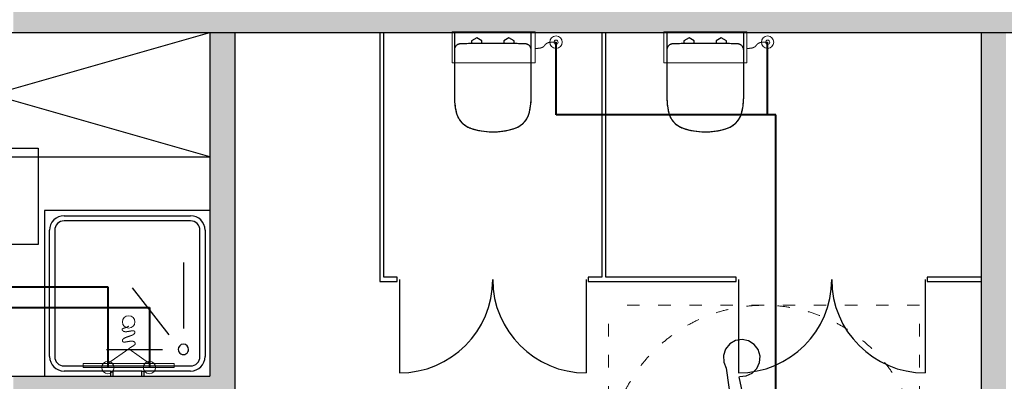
# Model space of a CAD drawing. Header units: millimetres. Extents: x 3698380 to 4312681, y 939872 to 1104488.
# Tile 12 of 93: x 3861445 to 3866192, y 1049526 to 1051271. Entities that reach past the tile are written whole.
import ezdxf

# ---------------------------------------------------------------- set-up
doc = ezdxf.new("R2010")
doc.units = ezdxf.units.MM
doc.header["$LTSCALE"] = 10
for name, pattern in [('ACAD_ISO03W100', [30, 12, -18]), ('CENTER', [2, 1.25, -0.25, 0.25, -0.25]), ('H2OCW', [0]), ('H2OHW', [371.354, 250.4, -60.35, 0.254, -60.35])]:
    doc.linetypes.add(name, pattern=pattern)
for name, color, linetype, lineweight in [('0 20 cienka', 8, 'Continuous', 20), ('A-DOOR', 7, 'Continuous', 9), ('SAN_Odbiorniki H2O na rzucie', 7, 'Continuous', 13), ('SAN_Przewody ciepłej wody H2O na rzucie', 1, 'Continuous', 40), ('SAN_Przewody zimnej wody H2O na rzucie', 5, 'Continuous', 40), ('SAN_Przybory H2O na rzucie', 7, 'Continuous', 13)]:
    doc.layers.add(name, color=color, linetype=linetype, lineweight=lineweight)
for name, color, linetype in [('15_LINIA_CIENKA', 1, 'Continuous'), ('A_bloki', 252, 'Continuous'), ('A_kreskowanie', 8, 'Continuous'), ('A_opis_pom', 3, 'Continuous'), ('A_sc_proj', 2, 'Continuous'), ('A_wymiary', 1, 'Continuous'), ('MUREK', 6, 'Continuous'), ('SAN_Piony H2O na rzucie', 8, 'Continuous'), ('W', 8, 'CENTER')]:
    doc.layers.add(name, color=color, linetype=linetype)

# ---------------------------------------------------------------- blocks, each defined once
blk = doc.blocks.new('Brodzik - 80x80-V10-1 PIĘTRO')
at = {"layer": 'A_bloki'}
for p, q in [((-39.82, -40), (-39.82, 40)), ((40, 40), (-39.82, 40)), ((-8.1, 40), (-8.1, 37.5)), ((-6.9, 37.5), (-6.9, 40)), ((6.9, 40), (6.9, 37.5)), ((8.1, 37.5), (8.1, 40)), ((40, -40), (40, 40)), ((-30.5, 37.5), (-8.08, 37.5)), ((30.5, 35), (-30.5, 35)), ((-8.1, 37.5), (-8.08, 37.5)), ((-6.9, 37.5), (-8.1, 37.5)), ((-6.92, 37.5), (-6.9, 37.5)), ((-6.92, 37.5), (6.92, 37.5)), ((6.9, 37.5), (6.92, 37.5)), ((8.1, 37.5), (6.9, 37.5)), ((8.08, 37.5), (8.1, 37.5)), ((8.08, 37.5), (30.5, 37.5)), ((-37.5, -30.5), (-37.5, 30.5)), ((-35, 30.5), (-35, -30.5)), ((35, -30.5), (35, 30.5)), ((37.5, 30.5), (37.5, -30.5)), ((10, 27), (-17, 27)), ((-2.3, -2.7), (-19.93, 19.93)), ((-27, -15), (-27, 17)), ((-30.5, -35), (30.5, -35)), ((30.5, -37.5), (-30.5, -37.5)), ((-39.82, -40), (40, -40))]:
    blk.add_line(p, q, dxfattribs=at)
for centre, radius, start, end in [((-30.5, 30.5), 7, 90, 180), ((-30.5, 30.5), 4.5, 90, 180), ((30.5, 30.5), 7, 0, 90), ((30.5, 30.5), 4.5, 360, 90), ((-27, 27), 2.5, 360, 180), ((-27, 27), 2.5, 180, 360), ((-30.5, -30.5), 7, 180, 270), ((-30.5, -30.5), 4.5, 180, 270), ((30.5, -30.5), 7, 270, 0), ((30.5, -30.5), 4.5, 270, 0)]:
    blk.add_arc(centre, radius, start, end, dxfattribs=at)
blk = doc.blocks.new('BS_WC WISZĄCE 2 - PlumbingFixture_GroheLimited_EuroCeramicFloorstandingWC_39329000_METRIC - 39329000-V9-1 PIĘTRO')
at = {"layer": 'A_bloki'}
for p, q in [((-18.54, 30.72), (-18.54, 8.6)), ((18.54, 8.6), (18.54, 30.72)), ((-18.54, 8.6), (-18.54, 0)), ((-10.24, 5.43), (-10.24, 4.1)), ((-5.26, 4.1), (-5.26, 5.36)), ((5.26, 5.36), (5.26, 4.1)), ((10.24, 4.1), (10.24, 5.43)), ((18.54, 0), (18.54, 8.6)), ((-18.54, 0), (18.54, 0)), ((-10.24, 4.1), (-7.75, 2.67)), ((-7.75, 2.67), (-5.26, 4.1)), ((5.26, 4.1), (7.75, 2.67)), ((7.75, 2.67), (10.24, 4.1))]:
    blk.add_line(p, q, dxfattribs=at)
at = {"layer": 'A_bloki', "flags": 128}
for points in [[(-5.51, 47.56), (-6.16, 47.45), (-7.45, 47.18), (-8.73, 46.86), (-9.99, 46.48), (-10.72, 46.24)], [(-0.07, 48.03), (-0.93, 48.02), (-2.25, 47.96), (-3.56, 47.84), (-4.86, 47.67), (-5.36, 47.59)], [(10.72, 46.24), (9.47, 46.64), (8.2, 47), (6.92, 47.3), (5.63, 47.55), (4.32, 47.75), (3.02, 47.89), (1.7, 47.99), (0.39, 48.03), (0.06, 48.03)], [(-10.72, 46.24), (-11.12, 46.09), (-11.52, 45.93), (-11.91, 45.75), (-12.29, 45.55), (-12.67, 45.34), (-13.03, 45.12), (-13.39, 44.88), (-13.74, 44.62), (-14.07, 44.36), (-14.4, 44.07), (-14.71, 43.78), (-15.01, 43.48), (-15.3, 43.16), (-15.58, 42.83), (-15.84, 42.49), (-16.09, 42.14), (-16.33, 41.78), (-16.55, 41.41), (-16.75, 41.03), (-16.94, 40.65), (-17.12, 40.26), (-17.28, 39.86), (-17.42, 39.45), (-17.55, 39.04), (-17.66, 38.63), (-17.71, 38.38)], [(17.71, 38.38), (17.61, 38.8), (17.5, 39.21), (17.36, 39.62), (17.21, 40.03), (17.05, 40.42), (16.87, 40.81), (16.67, 41.19), (16.46, 41.57), (16.23, 41.93), (15.99, 42.29), (15.74, 42.63), (15.47, 42.97), (15.19, 43.29), (14.89, 43.6), (14.58, 43.91), (14.27, 44.19), (13.94, 44.47), (13.59, 44.73), (13.24, 44.98), (12.88, 45.21), (12.51, 45.43), (12.14, 45.63), (11.75, 45.82), (11.36, 46), (10.96, 46.15), (10.72, 46.24)], [(-17.71, 38.38), (-17.99, 36.98), (-18.21, 35.57), (-18.31, 34.71)], [(18.32, 34.67), (18.29, 35.01), (18.09, 36.42), (17.83, 37.83), (17.71, 38.38)], [(-18.34, 34.48), (-18.38, 34.14), (-18.49, 32.72), (-18.54, 31.29), (-18.54, 30.72)], [(18.54, 30.72), (18.52, 32.15), (18.43, 33.58), (18.34, 34.44)]]:
    blk.add_lwpolyline(points, dxfattribs=at)
at = {"layer": 'A_bloki'}
for centre, radius, start, end in [((0, 15.11), 32.92, 70.9942, 109.0058), ((-7.22, 36.08), 10.74, 109.0058, 167.6399), ((7.22, 36.08), 10.74, 12.3601, 70.9942), ((17.25, 30.72), 35.79, 167.6399, 180), ((-17.25, 30.72), 35.79, 360, 12.3601), ((-15.44, 8.6), 3.1, 180, 214.986), ((15.44, 8.6), 3.1, 325.014, 360)]:
    blk.add_arc(centre, radius, start, end, dxfattribs=at)
for points, knots in [([(-17.98, 6.82), (-17.87, 6.66), (-17.62, 6.36), (-17.24, 6.08), (-16.96, 5.92), (-16.79, 5.84), (-16.66, 5.79), (-16.53, 5.74), (-16.4, 5.69), (-16.27, 5.66), (-16.13, 5.63), (-15.99, 5.6), (-15.8, 5.58), (-15.66, 5.56), (-15.56, 5.56)], [-1, -1, -1, -1, -0.8, -0.6, -0.5, -0.45, -0.4, -0.35, -0.3, -0.25, -0.2, -0.15, -0.1, 0, 0, 0, 0]), ([(15.56, 5.56), (15.7, 5.57), (15.89, 5.58), (16.1, 5.62), (16.23, 5.65), (16.4, 5.69), (16.57, 5.75), (16.7, 5.8), (16.89, 5.88), (17.2, 6.05), (17.62, 6.36), (17.87, 6.66), (17.98, 6.82)], [-1, -1, -1, -1, -0.85, -0.8125, -0.775, -0.7, -0.625, -0.5875, -0.55, -0.4, -0.2, 0, 0, 0, 0])]:
    blk.add_open_spline(points, degree=3, knots=knots, dxfattribs=at)
blk.add_open_spline([(-15.56, 5.56), (-14.52, 5.52), (-12.45, 5.46), (-9.34, 5.4), (-6.23, 5.35), (-3.12, 5.33), (0, 5.33), (3.11, 5.33), (6.23, 5.35), (9.34, 5.4), (12.45, 5.46), (14.52, 5.52), (15.56, 5.56)], degree=3, dxfattribs=at)
blk = doc.blocks.new('Drzwi-dwuskrzydłowe-panelowe - D 80x200 OŚCIEŻNICA-1 DRZWI-5-976485-1 PIĘTRO')
at = {"layer": 'A_bloki'}
for p, q in [((-45, 0), (-45, -45)), ((45, 0), (45, -45))]:
    blk.add_line(p, q, dxfattribs=at)
for centre, start, end in [((-45, 0), 270, 0), ((45, 0), 180, 270)]:
    blk.add_arc(centre, 45, start, end, dxfattribs=at)
blk = doc.blocks.new('A$C39F57054')
at = {"layer": '15_LINIA_CIENKA', "color": 8, "lineweight": 25}
for p, q in [((21.78, 79.55), (19.47, 78.21)), ((24.42, 79.99), (21.78, 79.55)), ((27.04, 79.47), (24.42, 79.99)), ((29.31, 78.06), (27.04, 79.47)), ((17.79, 76.13), (16.95, 73.6)), ((19.47, 78.21), (17.79, 76.13)), ((30.93, 75.93), (29.31, 78.06)), ((31.69, 73.37), (30.93, 75.93)), ((16.95, 73.6), (17.06, 70.93)), ((31.5, 70.7), (31.69, 73.37)), ((17.06, 70.93), (18.1, 68.47)), ((18.1, 68.47), (22.27, 37.34)), ((28.47, 66.41), (30.38, 68.28)), ((30.38, 68.28), (31.5, 70.7)), ((25.53, 54.23), (23.33, 65.02)), ((23.35, 65.19), (26.02, 65.33)), ((26.02, 65.33), (28.47, 66.41)), ((45.01, 54.15), (25.53, 54.23)), ((45, 49.89), (45.01, 54.15)), ((11.91, 47.86), (7.93, 44.7)), ((16.44, 50.18), (11.91, 47.86)), ((16.44, 50.18), (16.95, 46.37)), ((27.96, 42.35), (26.4, 49.97)), ((26.4, 49.97), (45, 49.89)), ((7.93, 44.7), (4.64, 40.82)), ((13.02, 44.12), (9.62, 41.12)), ((16.95, 46.37), (13.02, 44.12)), ((4.64, 40.82), (2.16, 36.38)), ((9.62, 41.12), (6.9, 37.49)), ((52.21, 42.25), (27.96, 42.35)), ((57.02, 22.69), (52.21, 42.25)), ((2.16, 36.38), (0.59, 31.55)), ((6.9, 37.49), (4.97, 33.4)), ((22.27, 37.34), (48.72, 37.23)), ((48.72, 37.23), (55.24, 13.3)), ((4.97, 33.4), (3.91, 28.99)), ((0.59, 31.55), (0, 26.5)), ((3.91, 28.99), (3.76, 24.47)), ((0, 26.5), (0.4, 21.43)), ((3.76, 24.47), (4.53, 20)), ((65.68, 24.58), (57.02, 22.69)), ((67.54, 17.02), (65.68, 24.58)), ((0.4, 21.43), (1.78, 16.53)), ((4.53, 20), (6.19, 15.79)), ((46.3, 16.77), (47.74, 21.06)), ((51.37, 20.24), (47.74, 21.06)), ((49.76, 15.42), (51.37, 20.24)), ((1.78, 16.53), (4.08, 12)), ((44.01, 12.86), (46.3, 16.77)), ((55.24, 13.3), (67.54, 17.02)), ((4.08, 12), (7.23, 8)), ((6.19, 15.79), (8.66, 11.99)), ((8.66, 11.99), (11.85, 8.78)), ((40.98, 9.49), (44.01, 12.86)), ((47.25, 11), (49.76, 15.42)), ((7.23, 8), (11.09, 4.69)), ((11.85, 8.78), (15.62, 6.27)), ((37.34, 6.8), (40.98, 9.49)), ((43.92, 7.15), (47.25, 11)), ((11.09, 4.69), (15.52, 2.2)), ((15.62, 6.27), (19.83, 4.58)), ((19.83, 4.58), (24.28, 3.77)), ((28.81, 3.89), (33.22, 4.91)), ((33.22, 4.91), (37.34, 6.8)), ((35.37, 1.74), (39.91, 4.02)), ((39.91, 4.02), (43.92, 7.15)), ((15.52, 2.2), (20.35, 0.61)), ((20.35, 0.61), (25.4, 0)), ((24.28, 3.77), (28.81, 3.89)), ((25.4, 0), (30.47, 0.38)), ((30.47, 0.38), (35.37, 1.74))]:
    blk.add_line(p, q, dxfattribs=at)
at = {"layer": 'W', "color": 8, "linetype": 'Continuous', "ltscale": 4}
blk.add_line((21.69, 41.7), (10.28, 41.7), dxfattribs=at)
blk = doc.blocks.new('d')
at = {"layer": 'A_kreskowanie', "ltscale": 2}
h = blk.add_hatch(color=252, dxfattribs=at)
h.dxf.hatch_style = 1
h.paths.add_polyline_path([(3731432.76, 791007.02), (3731312.76, 791007.02), (3731312.76, 789647.02), (3731432.76, 789647.02)])
h.paths.add_polyline_path([(3732874.74, 789327.02), (3732874.74, 789347.02), (3731432.76, 789347.02), (3731432.76, 789227.02), (3732874.74, 789227.02)])
h.paths.add_polyline_path([(3732754.74, 789227.02), (3732634.74, 789227.02), (3732634.74, 789127.02), (3732754.74, 789127.02)])
h.paths.add_polyline_path([(3734281.53, 789347.02), (3733874.74, 789347.02), (3733874.74, 789227.02), (3734281.53, 789227.02)])
h.paths.add_polyline_path([(3734161.53, 791007.02), (3734041.53, 791007.02), (3734041.53, 790927.02), (3734041.53, 790357.02), (3734041.53, 789347.02), (3734161.53, 789347.02)])
h.paths.add_polyline_path([(3736381.9, 791007.02), (3736261.9, 791007.02), (3736261.9, 789347.02), (3735463.65, 789347.02), (3735314.74, 789347.02), (3735314.74, 789227.02), (3736381.9, 789227.02)])
h.paths.add_polyline_path([(3735583.65, 789227.02), (3735463.65, 789227.02), (3735463.65, 787727.02), (3735583.65, 787727.02)])
h.paths.add_polyline_path([(3732754.74, 788122.56), (3732634.74, 788122.56), (3732634.74, 787727.02), (3732754.74, 787727.02)])
h.paths.add_polyline_path([(3731432.76, 789527.02), (3731312.76, 789527.02), (3731312.76, 787727.02), (3731432.76, 787727.02)])
h.paths.add_polyline_path([(3730049.12, 787727.02), (3729235.08, 787727.02), (3729235.08, 787627.02), (3729285.08, 787627.02), (3729285.08, 787527.02, 0.0278424), (3729290.65, 787427.02), (3730049.12, 787427.02)])
h.paths.add_polyline_path([(3729285.08, 787527.02), (3729235.08, 787527.02), (3729235.08, 787427.02), (3729290.65, 787427.02, -0.0278424)], flags=17)
h.paths.add_polyline_path([(3729285.08, 787627.02), (3729235.08, 787627.02), (3729235.08, 787527.02), (3729285.08, 787527.02)], flags=17)
h.paths.add_polyline_path([(3729114.74, 784607.02), (3728714.74, 784607.02), (3728714.74, 783607.02), (3729114.74, 783607.02)])
h.paths.add_polyline_path([(3729220.66, 783607.02), (3729114.74, 783607.02), (3729114.74, 783487.02), (3729220.66, 783487.02)])
h.paths.add_polyline_path([(3729309.74, 783607.02), (3729220.66, 783607.02), (3729220.66, 783487.02), (3729309.74, 783487.02)])
h.paths.add_polyline_path([(3732204.74, 783607.02), (3730709.74, 783607.02), (3730709.74, 783487.02), (3732204.74, 783487.02)])
h.paths.add_polyline_path([(3732324.74, 783707.02), (3732204.74, 783707.02), (3732204.74, 781627.02), (3732324.74, 781627.02)])
h.paths.add_polyline_path([(3735344.74, 786027.02), (3735224.74, 786027.02), (3732324.74, 786027.02), (3732324.74, 785907.02), (3735224.74, 785907.02), (3735224.74, 781627.02), (3735344.74, 781627.02)])
h.paths.add_polyline_path([(3744114.74, 791127.02), (3735314.74, 791127.02), (3735314.74, 791007.02), (3744114.74, 791007.02)])
h.paths.add_polyline_path([(3740100.05, 791007.02), (3739980.05, 791007.02), (3739980.05, 787727.02), (3740100.05, 787727.02)])
h.paths.add_polyline_path([(3742214.74, 791007.02), (3742094.74, 791007.02), (3742094.74, 787727.02), (3742214.74, 787727.02)])
h.paths.add_polyline_path([(3727024.74, 793327.02), (3726904.74, 793327.02), (3726904.74, 789127.02), (3727024.74, 789127.02)])
at = {"layer": '0 20 cienka', "color": 252, "linetype": 'ACAD_ISO03W100', "ltscale": 0.5}
for p, q in [((3738182.91, 788189.98), (3738182.91, 789689.98)), ((3739682.91, 789689.98), (3738182.91, 789689.98)), ((3739682.91, 788189.98), (3739682.91, 789689.98))]:
    blk.add_line(p, q, dxfattribs=at)
blk.add_circle((3738932.91, 788939.98), 750, dxfattribs=at)
at = {"layer": 'A_bloki', "color": 252, "linetype": 'Continuous'}
for p, q in [((3734161.53, 790407.02), (3736261.9, 791007.02)), ((3736261.9, 790407.02), (3734161.53, 791007.02))]:
    blk.add_line(p, q, dxfattribs=at)
blk.add_lwpolyline([(3734161.53, 790407.02), (3736261.9, 790407.02)], dxfattribs=at)
at = {"layer": 'A_opis_pom', "color": 252, "ltscale": 2}
blk.add_lwpolyline([(3734664.59, 790448.31), (3735433.52, 790448.31), (3735433.52, 789982.89), (3734664.59, 789982.89)], close=True, dxfattribs=at)
at = {"layer": 'A_sc_proj', "color": 252, "ltscale": 2}
for p, q in [((3736261.9, 791007.02), (3736261.9, 789347.02)), ((3736381.9, 791007.02), (3736381.9, 789227.02)), ((3736381.9, 791007.02), (3736381.9, 789227.02)), ((3739980.05, 791007.02), (3739980.05, 787727.02)), ((3735281.53, 789347.02), (3736261.9, 789347.02))]:
    blk.add_line(p, q, dxfattribs=at)
blk.add_lwpolyline([(3729114.74, 791007.02), (3744114.74, 791007.02)], dxfattribs=at)
at = {"layer": 'A_sc_proj', "color": 252}
for points in [[(3737080.51, 791007.02), (3737080.51, 789805.19), (3737165.14, 789805.19), (3737165.14, 789825.19), (3737100.51, 789825.19), (3737100.51, 791007.02)], [(3738150.51, 791007.02), (3738150.51, 789825.19), (3738085.14, 789825.19), (3738085.14, 789805.19), (3738799.14, 789805.19), (3738799.14, 789825.19), (3738170.51, 789825.19), (3738170.51, 791007.02)], [(3739980.05, 789825.19), (3739719.14, 789825.19), (3739719.14, 789805.19), (3739980.05, 789805.19)]]:
    blk.add_lwpolyline(points, dxfattribs=at)
at = {"layer": 'A-DOOR', "color": 252, "xscale": 10, "yscale": 10, "zscale": 10}
for p in [(3737625.14, 789813.59), (3739259.14, 789813.59)]:
    blk.add_blockref('Drzwi-dwuskrzydłowe-panelowe - D 80x200 OŚCIEŻNICA-1 DRZWI-5-976485-1 PIĘTRO', p, dxfattribs=at)
at = {"layer": 'A_bloki', "color": 252, "xscale": 10, "yscale": 10, "zscale": 10, "rotation": 180}
for p in [(3737625.51, 791007.02), (3738649.51, 791007.02)]:
    blk.add_blockref('BS_WC WISZĄCE 2 - PlumbingFixture_GroheLimited_EuroCeramicFloorstandingWC_39329000_METRIC - 39329000-V9-1 PIĘTRO', p, dxfattribs=at)
at = {"layer": 'A_bloki', "color": 252, "linetype": 'Continuous', "xscale": 10, "yscale": 10, "zscale": 10, "rotation": 180}
blk.add_blockref('Brodzik - 80x80-V10-1 PIĘTRO', (3735863.65, 789747.02), dxfattribs=at)
at = {"layer": 'MUREK', "color": 252, "ltscale": 30, "xscale": 11.99999999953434, "yscale": 11.99999999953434, "zscale": 11.99999999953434}
blk.add_blockref('A$C39F57054', (3738533.87, 788564.59), dxfattribs=at)
blk = doc.blocks.new('ZBPL')
at = {"layer": 'SAN_Przybory H2O na rzucie', "true_color": 0x000000}
blk.add_lwpolyline([(-200, 0), (200, 0), (200, -150), (-200, -150), (-200, 0)], dxfattribs=at)
blk.add_circle((300, -50), 10, dxfattribs=at)
at = {"layer": 'SAN_Przybory H2O na rzucie', "linetype": 'Continuous', "true_color": 0x000000}
blk.add_spline([(200, -80), (201.18805, -79.99701), (202.3524, -79.98808), (203.49335, -79.97327), (204.6112, -79.95264), (205.70625, -79.92625), (206.7788, -79.89416), (207.82915, -79.85643), (208.8576, -79.81312), (209.86445, -79.76429), (210.85, -79.71), (211.81455, -79.65031), (212.7584, -79.58528), (213.68185, -79.51497), (214.5852, -79.43944), (215.46875, -79.35875), (216.3328, -79.27296), (217.17765, -79.18213), (218.0036, -79.08632), (218.81095, -78.98559), (219.6, -78.88), (220.37105, -78.76961), (221.1244, -78.65448), (221.86035, -78.53467), (222.5792, -78.41024), (223.28125, -78.28125), (223.9668, -78.14776), (224.63615, -78.00983), (225.2896, -77.86752), (225.92745, -77.72089), (226.55, -77.57), (227.15755, -77.41491), (227.7504, -77.25568), (228.32885, -77.09237), (228.8932, -76.92504), (229.44375, -76.75375), (229.9808, -76.57856), (230.50465, -76.39953), (231.0156, -76.21672), (231.51395, -76.03019), (232, -75.84), (232.47405, -75.64621), (232.9364, -75.44888), (233.38735, -75.24807), (233.8272, -75.04384), (234.25625, -74.83625), (234.6748, -74.62536), (235.08315, -74.41123), (235.4816, -74.19392), (235.87045, -73.97349), (236.25, -73.75), (236.62055, -73.52351), (236.9824, -73.29408), (237.33585, -73.06177), (237.6812, -72.82664), (238.01875, -72.58875), (238.3488, -72.34816), (238.67165, -72.10493), (238.9876, -71.85912), (239.29695, -71.61079), (239.6, -71.36), (239.89705, -71.10681), (240.1884, -70.85128), (240.47435, -70.59347), (240.7552, -70.33344), (241.03125, -70.07125), (241.3028, -69.80696), (241.57015, -69.54063), (241.8336, -69.27232), (242.09345, -69.00209), (242.35, -68.73), (242.60355, -68.45611), (242.8544, -68.18048), (243.10285, -67.90317), (243.3492, -67.62424), (243.59375, -67.34375), (243.8368, -67.06176), (244.07865, -66.77833), (244.3196, -66.49352), (244.55995, -66.20739), (244.8, -65.92), (245.04005, -65.63141), (245.2804, -65.34168), (245.52135, -65.05087), (245.7632, -64.75904), (246.00625, -64.46625), (246.2508, -64.17256), (246.49715, -63.87803), (246.7456, -63.58272), (246.99645, -63.28669), (247.25, -62.99), (247.50655, -62.69271), (247.7664, -62.39488), (248.02985, -62.09657), (248.2972, -61.79784), (248.56875, -61.49875), (248.8448, -61.19936), (249.12565, -60.89973), (249.4116, -60.59992), (249.70295, -60.29999), (250, -60), (250.30002, -59.70299), (250.60016, -59.41192), (250.90054, -59.12673), (251.20128, -58.84736), (251.5025, -58.57375), (251.80432, -58.30584), (252.10686, -58.04357), (252.41024, -57.78688), (252.71458, -57.53571), (253.02, -57.29), (253.32662, -57.04969), (253.63456, -56.81472), (253.94394, -56.58503), (254.25488, -56.36056), (254.5675, -56.14125), (254.88192, -55.92704), (255.19826, -55.71787), (255.51664, -55.51368), (255.83718, -55.31441), (256.16, -55.12), (256.48522, -54.93039), (256.81296, -54.74552), (257.14334, -54.56533), (257.47648, -54.38976), (257.8125, -54.21875), (258.15152, -54.05224), (258.49366, -53.89017), (258.83904, -53.73248), (259.18778, -53.57911), (259.54, -53.43), (259.89582, -53.28509), (260.25536, -53.14432), (260.61874, -53.00763), (260.98608, -52.87496), (261.3575, -52.74625), (261.73312, -52.62144), (262.11306, -52.50047), (262.49744, -52.38328), (262.88638, -52.26981), (263.28, -52.16), (263.67842, -52.05379), (264.08176, -51.95112), (264.49014, -51.85193), (264.90368, -51.75616), (265.3225, -51.66375), (265.74672, -51.57464), (266.17646, -51.48877), (266.61184, -51.40608), (267.05298, -51.32651), (267.5, -51.25), (267.95302, -51.17649), (268.41216, -51.10592), (268.87754, -51.03823), (269.34928, -50.97336), (269.8275, -50.91125), (270.31232, -50.85184), (270.80386, -50.79507), (271.30224, -50.74088), (271.80758, -50.68921), (272.32, -50.64), (272.83962, -50.59319), (273.36656, -50.54872), (273.90094, -50.50653), (274.44288, -50.46656), (274.9925, -50.42875), (275.54992, -50.39304), (276.11526, -50.35937), (276.68864, -50.32768), (277.27018, -50.29791), (277.86, -50.27), (278.45822, -50.24389), (279.06496, -50.21952), (279.68034, -50.19683), (280.30448, -50.17576), (280.9375, -50.15625), (281.57952, -50.13824), (282.23066, -50.12167), (282.89104, -50.10648), (283.56078, -50.09261), (284.24, -50.08), (284.92882, -50.06859), (285.62736, -50.05832), (286.33574, -50.04913), (287.05408, -50.04096), (287.7825, -50.03375), (288.52112, -50.02744), (289.27006, -50.02197), (290.02944, -50.01728), (290.79938, -50.01331), (291.58, -50.01), (292.37142, -50.00729), (293.17376, -50.00512), (293.98714, -50.00343), (294.81168, -50.00216), (295.6475, -50.00125), (296.49472, -50.00064), (297.35346, -50.00027), (298.22384, -50.00008), (299.10598, -50.00001), (300, -50)], degree=3, dxfattribs=at)
blk = doc.blocks.new('PANNATR')
at = {"layer": 'SAN_Odbiorniki H2O na rzucie', "true_color": 0x000000}
for points in [[(-220, 0), (220, 0), (220, -20), (-220, -20), (-220, 0)], [(-100, -20), (100, -20), (0, -90), (-100, -20)]]:
    blk.add_lwpolyline(points, dxfattribs=at)
blk.add_circle((0, -220), 30, dxfattribs=at)
blk.add_spline([(0, -90), (-0.30594, -90.3), (-0.62352, -90.6), (-0.95238, -90.9), (-1.29216, -91.2), (-1.6425, -91.5), (-2.00304, -91.8), (-2.37342, -92.1), (-2.75328, -92.4), (-3.14226, -92.7), (-3.54, -93), (-3.94614, -93.3), (-4.36032, -93.6), (-4.78218, -93.9), (-5.21136, -94.2), (-5.6475, -94.5), (-6.09024, -94.8), (-6.53922, -95.1), (-6.99408, -95.4), (-7.45446, -95.7), (-7.92, -96), (-8.39034, -96.3), (-8.86512, -96.6), (-9.34398, -96.9), (-9.82656, -97.2), (-10.3125, -97.5), (-10.80144, -97.8), (-11.29302, -98.1), (-11.78688, -98.4), (-12.28266, -98.7), (-12.78, -99), (-13.27854, -99.3), (-13.77792, -99.6), (-14.27778, -99.9), (-14.77776, -100.2), (-15.2775, -100.5), (-15.77664, -100.8), (-16.27482, -101.1), (-16.77168, -101.4), (-17.26686, -101.7), (-17.76, -102), (-18.25074, -102.3), (-18.73872, -102.6), (-19.22358, -102.9), (-19.70496, -103.2), (-20.1825, -103.5), (-20.65584, -103.8), (-21.12462, -104.1), (-21.58848, -104.4), (-22.04706, -104.7), (-22.5, -105), (-22.94694, -105.3), (-23.38752, -105.6), (-23.82138, -105.9), (-24.24816, -106.2), (-24.6675, -106.5), (-25.07904, -106.8), (-25.48242, -107.1), (-25.87728, -107.4), (-26.26326, -107.7), (-26.64, -108), (-27.00714, -108.3), (-27.36432, -108.6), (-27.71118, -108.9), (-28.04736, -109.2), (-28.3725, -109.5), (-28.68624, -109.8), (-28.98822, -110.1), (-29.27808, -110.4), (-29.55546, -110.7), (-29.82, -111), (-30.07134, -111.3), (-30.30912, -111.6), (-30.53298, -111.9), (-30.74256, -112.2), (-30.9375, -112.5), (-31.11744, -112.8), (-31.28202, -113.1), (-31.43088, -113.4), (-31.56366, -113.7), (-31.68, -114), (-31.77954, -114.3), (-31.86192, -114.6), (-31.92678, -114.9), (-31.97376, -115.2), (-32.0025, -115.5), (-32.01264, -115.8), (-32.00382, -116.1), (-31.97568, -116.4), (-31.92786, -116.7), (-31.86, -117), (-31.77174, -117.3), (-31.66272, -117.6), (-31.53258, -117.9), (-31.38096, -118.2), (-31.2075, -118.5), (-31.01184, -118.8), (-30.79362, -119.1), (-30.55248, -119.4), (-30.28806, -119.7), (-30, -120), (-29.68809, -120.5851), (-29.35272, -121.1408), (-28.99443, -121.6677), (-28.61376, -122.1664), (-28.21125, -122.6375), (-27.78744, -123.0816), (-27.34287, -123.4993), (-26.87808, -123.8912), (-26.39361, -124.2579), (-25.89, -124.6), (-25.36779, -124.9181), (-24.82752, -125.2128), (-24.26973, -125.4847), (-23.69496, -125.7344), (-23.10375, -125.9625), (-22.49664, -126.1696), (-21.87417, -126.3563), (-21.23688, -126.5232), (-20.58531, -126.6709), (-19.92, -126.8), (-19.24149, -126.9111), (-18.55032, -127.0048), (-17.84703, -127.0817), (-17.13216, -127.1424), (-16.40625, -127.1875), (-15.66984, -127.2176), (-14.92347, -127.2333), (-14.16768, -127.2352), (-13.40301, -127.2239), (-12.63, -127.2), (-11.84919, -127.1641), (-11.06112, -127.1168), (-10.26633, -127.0587), (-9.46536, -126.9904), (-8.65875, -126.9125), (-7.84704, -126.8256), (-7.03077, -126.7303), (-6.21048, -126.6272), (-5.38671, -126.5169), (-4.56, -126.4), (-3.73089, -126.2771), (-2.89992, -126.1488), (-2.06763, -126.0157), (-1.23456, -125.8784), (-0.40125, -125.7375), (0.43176, -125.5936), (1.26393, -125.4473), (2.09472, -125.2992), (2.92359, -125.1499), (3.75, -125), (4.57341, -124.8501), (5.39328, -124.7008), (6.20907, -124.5527), (7.02024, -124.4064), (7.82625, -124.2625), (8.62656, -124.1216), (9.42063, -123.9843), (10.20792, -123.8512), (10.98789, -123.7229), (11.76, -123.6), (12.52371, -123.4831), (13.27848, -123.3728), (14.02377, -123.2697), (14.75904, -123.1744), (15.48375, -123.0875), (16.19736, -123.0096), (16.89933, -122.9413), (17.58912, -122.8832), (18.26619, -122.8359), (18.93, -122.8), (19.58001, -122.7761), (20.21568, -122.7648), (20.83647, -122.7667), (21.44184, -122.7824), (22.03125, -122.8125), (22.60416, -122.8576), (23.16003, -122.9183), (23.69832, -122.9952), (24.21849, -123.0889), (24.72, -123.2), (25.20231, -123.3291), (25.66488, -123.4768), (26.10717, -123.6437), (26.52864, -123.8304), (26.92875, -124.0375), (27.30696, -124.2656), (27.66273, -124.5153), (27.99552, -124.7872), (28.30479, -125.0819), (28.59, -125.4), (28.85061, -125.7421), (29.08608, -126.1088), (29.29587, -126.5007), (29.47944, -126.9184), (29.63625, -127.3625), (29.76576, -127.8336), (29.86743, -128.3323), (29.94072, -128.8592), (29.98509, -129.4149), (30, -130), (29.98212, -130.59404), (29.92896, -131.17632), (29.84124, -131.74708), (29.71968, -132.30656), (29.565, -132.855), (29.37792, -133.39264), (29.15916, -133.91972), (28.90944, -134.43648), (28.62948, -134.94316), (28.32, -135.44), (27.98172, -135.92724), (27.61536, -136.40512), (27.22164, -136.87388), (26.80128, -137.33376), (26.355, -137.785), (25.88352, -138.22784), (25.38756, -138.66252), (24.86784, -139.08928), (24.32508, -139.50836), (23.76, -139.92), (23.17332, -140.32444), (22.56576, -140.72192), (21.93804, -141.11268), (21.29088, -141.49696), (20.625, -141.875), (19.94112, -142.24704), (19.23996, -142.61332), (18.52224, -142.97408), (17.78868, -143.32956), (17.04, -143.68), (16.27692, -144.02564), (15.50016, -144.36672), (14.71044, -144.70348), (13.90848, -145.03616), (13.095, -145.365), (12.27072, -145.69024), (11.43636, -146.01212), (10.59264, -146.33088), (9.74028, -146.64676), (8.88, -146.96), (8.01252, -147.27084), (7.13856, -147.57952), (6.25884, -147.88628), (5.37408, -148.19136), (4.485, -148.495), (3.59232, -148.79744), (2.69676, -149.09892), (1.79904, -149.39968), (0.89988, -149.69996), (0, -150), (-0.89988, -150.30004), (-1.79904, -150.60032), (-2.69676, -150.90108), (-3.59232, -151.20256), (-4.485, -151.505), (-5.37408, -151.80864), (-6.25884, -152.11372), (-7.13856, -152.42048), (-8.01252, -152.72916), (-8.88, -153.04), (-9.74028, -153.35324), (-10.59264, -153.66912), (-11.43636, -153.98788), (-12.27072, -154.30976), (-13.095, -154.635), (-13.90848, -154.96384), (-14.71044, -155.29652), (-15.50016, -155.63328), (-16.27692, -155.97436), (-17.04, -156.32), (-17.78868, -156.67044), (-18.52224, -157.02592), (-19.23996, -157.38668), (-19.94112, -157.75296), (-20.625, -158.125), (-21.29088, -158.50304), (-21.93804, -158.88732), (-22.56576, -159.27808), (-23.17332, -159.67556), (-23.76, -160.08), (-24.32508, -160.49164), (-24.86784, -160.91072), (-25.38756, -161.33748), (-25.88352, -161.77216), (-26.355, -162.215), (-26.80128, -162.66624), (-27.22164, -163.12612), (-27.61536, -163.59488), (-27.98172, -164.07276), (-28.32, -164.56), (-28.62948, -165.05684), (-28.90944, -165.56352), (-29.15916, -166.08028), (-29.37792, -166.60736), (-29.565, -167.145), (-29.71968, -167.69344), (-29.84124, -168.25292), (-29.92896, -168.82368), (-29.98212, -169.40596), (-30, -170), (-29.98509, -170.5851), (-29.94072, -171.1408), (-29.86743, -171.6677), (-29.76576, -172.1664), (-29.63625, -172.6375), (-29.47944, -173.0816), (-29.29587, -173.4993), (-29.08608, -173.8912), (-28.85061, -174.2579), (-28.59, -174.6), (-28.30479, -174.9181), (-27.99552, -175.2128), (-27.66273, -175.4847), (-27.30696, -175.7344), (-26.92875, -175.9625), (-26.52864, -176.1696), (-26.10717, -176.3563), (-25.66488, -176.5232), (-25.20231, -176.6709), (-24.72, -176.8), (-24.21849, -176.9111), (-23.69832, -177.0048), (-23.16003, -177.0817), (-22.60416, -177.1424), (-22.03125, -177.1875), (-21.44184, -177.2176), (-20.83647, -177.2333), (-20.21568, -177.2352), (-19.58001, -177.2239), (-18.93, -177.2), (-18.26619, -177.1641), (-17.58912, -177.1168), (-16.89933, -177.0587), (-16.19736, -176.9904), (-15.48375, -176.9125), (-14.75904, -176.8256), (-14.02377, -176.7303), (-13.27848, -176.6272), (-12.52371, -176.5169), (-11.76, -176.4), (-10.98789, -176.2771), (-10.20792, -176.1488), (-9.42063, -176.0157), (-8.62656, -175.8784), (-7.82625, -175.7375), (-7.02024, -175.5936), (-6.20907, -175.4473), (-5.39328, -175.2992), (-4.57341, -175.1499), (-3.75, -175), (-2.92359, -174.8501), (-2.09472, -174.7008), (-1.26393, -174.5527), (-0.43176, -174.4064), (0.40125, -174.2625), (1.23456, -174.1216), (2.06763, -173.9843), (2.89992, -173.8512), (3.73089, -173.7229), (4.56, -173.6), (5.38671, -173.4831), (6.21048, -173.3728), (7.03077, -173.2697), (7.84704, -173.1744), (8.65875, -173.0875), (9.46536, -173.0096), (10.26633, -172.9413), (11.06112, -172.8832), (11.84919, -172.8359), (12.63, -172.8), (13.40301, -172.7761), (14.16768, -172.7648), (14.92347, -172.7667), (15.66984, -172.7824), (16.40625, -172.8125), (17.13216, -172.8576), (17.84703, -172.9183), (18.55032, -172.9952), (19.24149, -173.0889), (19.92, -173.2), (20.58531, -173.3291), (21.23688, -173.4768), (21.87417, -173.6437), (22.49664, -173.8304), (23.10375, -174.0375), (23.69496, -174.2656), (24.26973, -174.5153), (24.82752, -174.7872), (25.36779, -175.0819), (25.89, -175.4), (26.39361, -175.7421), (26.87808, -176.1088), (27.34287, -176.5007), (27.78744, -176.9184), (28.21125, -177.3625), (28.61376, -177.8336), (28.99443, -178.3323), (29.35272, -178.8592), (29.68809, -179.4149), (30, -180), (30.28806, -180.29702), (30.55248, -180.58816), (30.79362, -180.87354), (31.01184, -181.15328), (31.2075, -181.4275), (31.38096, -181.69632), (31.53258, -181.95986), (31.66272, -182.21824), (31.77174, -182.47158), (31.86, -182.72), (31.92786, -182.96362), (31.97568, -183.20256), (32.00382, -183.43694), (32.01264, -183.66688), (32.0025, -183.8925), (31.97376, -184.11392), (31.92678, -184.33126), (31.86192, -184.54464), (31.77954, -184.75418), (31.68, -184.96), (31.56366, -185.16222), (31.43088, -185.36096), (31.28202, -185.55634), (31.11744, -185.74848), (30.9375, -185.9375), (30.74256, -186.12352), (30.53298, -186.30666), (30.30912, -186.48704), (30.07134, -186.66478), (29.82, -186.84), (29.55546, -187.01282), (29.27808, -187.18336), (28.98822, -187.35174), (28.68624, -187.51808), (28.3725, -187.6825), (28.04736, -187.84512), (27.71118, -188.00606), (27.36432, -188.16544), (27.00714, -188.32338), (26.64, -188.48), (26.26326, -188.63542), (25.87728, -188.78976), (25.48242, -188.94314), (25.07904, -189.09568), (24.6675, -189.2475), (24.24816, -189.39872), (23.82138, -189.54946), (23.38752, -189.69984), (22.94694, -189.84998), (22.5, -190), (22.04706, -190.15002), (21.58848, -190.30016), (21.12462, -190.45054), (20.65584, -190.60128), (20.1825, -190.7525), (19.70496, -190.90432), (19.22358, -191.05686), (18.73872, -191.21024), (18.25074, -191.36458), (17.76, -191.52), (17.26686, -191.67662), (16.77168, -191.83456), (16.27482, -191.99394), (15.77664, -192.15488), (15.2775, -192.3175), (14.77776, -192.48192), (14.27778, -192.64826), (13.77792, -192.81664), (13.27854, -192.98718), (12.78, -193.16), (12.28266, -193.33522), (11.78688, -193.51296), (11.29302, -193.69334), (10.80144, -193.87648), (10.3125, -194.0625), (9.82656, -194.25152), (9.34398, -194.44366), (8.86512, -194.63904), (8.39034, -194.83778), (7.92, -195.04), (7.45446, -195.24582), (6.99408, -195.45536), (6.53922, -195.66874), (6.09024, -195.88608), (5.6475, -196.1075), (5.21136, -196.33312), (4.78218, -196.56306), (4.36032, -196.79744), (3.94614, -197.03638), (3.54, -197.28), (3.14226, -197.52842), (2.75328, -197.78176), (2.37342, -198.04014), (2.00304, -198.30368), (1.6425, -198.5725), (1.29216, -198.84672), (0.95238, -199.12646), (0.62352, -199.41184), (0.30594, -199.70298), (0, -200)], degree=3, dxfattribs=at)
blk = doc.blocks.new('VERTPIPECOLDWATER_H2O_P')
at = {"layer": 'SAN_Przewody zimnej wody H2O na rzucie', "lineweight": 13, "true_color": 0x000000}
blk.add_circle((0, 0), 30, dxfattribs=at)
blk = doc.blocks.new('VERTPIPEHOTWATER_H2O_P')
at = {"layer": 'SAN_Przewody ciepłej wody H2O na rzucie', "lineweight": 13, "true_color": 0x000000}
blk.add_circle((0, 0), 30, dxfattribs=at)

msp = doc.modelspace()

# ---------------------------------------------------------------- block references
at = {"layer": 'A_wymiary'}
msp.add_blockref('d', (126100.4, 260202.7), dxfattribs=at)

# ---------------------------------------------------------------- next in the draw order: linework, layer by layer
at = {"layer": 'SAN_Przewody ciepłej wody H2O na rzucie', "linetype": 'H2OHW', "true_color": 0x000000}
for p, q in [((3861210.5, 1049882.2), (3862070.5, 1049882.2)), ((3862070.5, 1049882.2), (3862070.5, 1049592.2))]:
    msp.add_line(p, q, dxfattribs=at)
at = {"layer": 'SAN_Przewody zimnej wody H2O na rzucie', "linetype": 'H2OCW', "true_color": 0x000000}
for p, q in [((3864030.5, 1050812.2), (3864030.5, 1051162.2)), ((3865050.5, 1050812.2), (3865050.5, 1051162.2)), ((3865050.5, 1050812.2), (3864030.5, 1050812.2)), ((3865090.5, 1050812.2), (3865050.5, 1050812.2)), ((3865090.5, 1048312.2), (3865090.5, 1050812.2)), ((3861110.5, 1049982.2), (3861870.5, 1049982.2)), ((3861870.5, 1049982.2), (3861870.5, 1049592.2))]:
    msp.add_line(p, q, dxfattribs=at)

# ---------------------------------------------------------------- next in the draw order: block references
at = {"layer": 'SAN_Odbiorniki H2O na rzucie', "true_color": 0x000000}
for p in [(3863730.5, 1051212.2), (3864750.5, 1051212.2)]:
    msp.add_blockref('ZBPL', p, dxfattribs=at)
at = {"layer": 'SAN_Odbiorniki H2O na rzucie', "true_color": 0x000000, "rotation": 180}
msp.add_blockref('PANNATR', (3861970.5, 1049592.2), dxfattribs=at)
at = {"layer": 'SAN_Piony H2O na rzucie', "true_color": 0x000000}
for name, p in [('VERTPIPECOLDWATER_H2O_P', (3864030.5, 1051162.2)), ('VERTPIPECOLDWATER_H2O_P', (3865050.5, 1051162.2)), ('VERTPIPECOLDWATER_H2O_P', (3861870.5, 1049592.2)), ('VERTPIPEHOTWATER_H2O_P', (3862070.5, 1049592.2))]:
    msp.add_blockref(name, p, dxfattribs=at)

doc.saveas('drawing.dxf')
